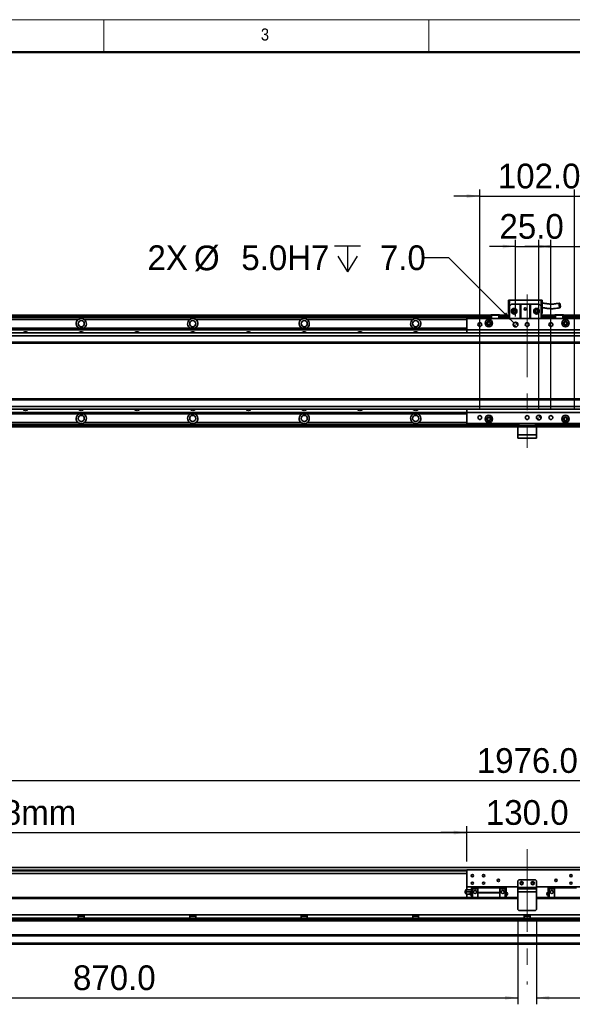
# Model space of a CAD drawing. Header units: millimetres. Extents: x 35 to 2905, y 35 to 2044.
# Tile 3 of 7: x 680 to 1274, y 985 to 2044. Entities that reach past the tile are written whole.
import ezdxf

# ---------------------------------------------------------------- set-up
doc = ezdxf.new("R2010")
doc.units = ezdxf.units.MM
doc.header["$LTSCALE"] = 7
doc.linetypes.add('CENTERX2', pattern=[20.32, 12.7, -2.54, 2.54, -2.54])
doc.layers.add('黑色实线', color=7, linetype='Continuous')
doc.styles.add('SLDTEXTSTYLE1', font='Gothic.ttf', dxfattribs={"width": 0.913})
doc.styles.add('SLDTEXTSTYLE8', font='txt')
doc.dimstyles.new('SLDDIMSTYLE0', dxfattribs={"dimtxt": 26.6, "dimasz": 14, "dimexe": 0, "dimexo": 0.0625, "dimgap": 6.65, "dimtad": 2, "dimdec": 1, "dimrnd": 1e-09, "dimzin": 4, "dimdsep": 46, "dimtxsty": 'SLDTEXTSTYLE8', "dimsah": 1, "dimcen": 0.09, "dimadec": 0, "dimazin": 1, "dimtfac": 1, "dimtdec": 1, "dimtmove": 0, "dimatfit": 0, "dimfxl": 0, "dimfrac": 2, "dimtolj": 1, "dimtzin": 12, "dimarcsym": 0})
doc.dimstyles.new('SLDDIMSTYLE1', dxfattribs={"dimtxt": 26.6, "dimasz": 14, "dimexe": 0, "dimexo": 0.0625, "dimgap": 6.65, "dimtad": 2, "dimdec": 1, "dimrnd": 1e-09, "dimzin": 12, "dimdsep": 46, "dimtxsty": 'SLDTEXTSTYLE8', "dimsah": 1, "dimcen": 0.09, "dimadec": 0, "dimazin": 3, "dimtfac": 1, "dimtdec": 1, "dimtmove": 0, "dimatfit": 0, "dimfxl": 0, "dimfrac": 2, "dimtolj": 1, "dimtzin": 12, "dimarcsym": 0})
doc.dimstyles.new('SLDDIMSTYLE4', dxfattribs={"dimtxt": 26.6, "dimasz": 14, "dimexe": 0, "dimexo": 0.0625, "dimgap": 6.65, "dimtad": 0, "dimtih": 1, "dimtoh": 1, "dimdec": 1, "dimrnd": 1e-09, "dimzin": 4, "dimdsep": 46, "dimtxsty": 'SLDTEXTSTYLE8', "dimsah": 1, "dimcen": 0, "dimadec": 0, "dimazin": 1, "dimtfac": 1, "dimtdec": 1, "dimtofl": 0, "dimtmove": 0, "dimatfit": 3, "dimfxl": 0, "dimfrac": 2, "dimtolj": 1, "dimtzin": 12, "dimarcsym": 0})
doc.dimstyles.new('SLDDIMSTYLE6', dxfattribs={"dimtxt": 26.6, "dimasz": 14, "dimexe": 0, "dimexo": 0.0625, "dimgap": 6.65, "dimtad": 2, "dimdec": 1, "dimrnd": 1e-09, "dimzin": 4, "dimdsep": 46, "dimtxsty": 'SLDTEXTSTYLE8', "dimsah": 1, "dimcen": 0.09, "dimadec": 0, "dimazin": 1, "dimtfac": 1, "dimtdec": 1, "dimtofl": 0, "dimtmove": 0, "dimatfit": 3, "dimfxl": 0, "dimfrac": 2, "dimtolj": 1, "dimtzin": 12, "dimarcsym": 0})

# ---------------------------------------------------------------- blocks, each defined once
blk = doc.blocks.new('SW_SYMBOL_HOLE_DEPTH')
at = {"layer": '黑色实线', "color": 0}
for p, q in [((0, 6125), (5600, 6125)), ((2800, 6125), (2800, 525)), ((700, 3885), (2800, 525)), ((4900, 3885), (2800, 525))]:
    blk.add_line(p, q, dxfattribs=at)
blk = doc.blocks.new('_D_9')
at = {"layer": '黑色实线'}
for p, q in [((1141.4, 1787.8), (1113.4, 1787.8)), ((1211.6, 1717.7), (1141.4, 1787.8))]:
    blk.add_line(p, q, dxfattribs=at)
blk.add_solid([(1211.6, 1717.7), (1203.1, 1729.1), (1200.2, 1726.1)], dxfattribs=at)
at = {"layer": '黑色实线', "xscale": 0.004985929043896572, "yscale": 0.004985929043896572, "zscale": 0.004985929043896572}
blk.add_blockref('SW_SYMBOL_HOLE_DEPTH', (1018.5, 1770.2), dxfattribs=at)
at = {"layer": '黑色实线', "char_height": 26.6, "attachment_point": 1, "style": 'SLDTEXTSTYLE8'}
for s, insert in [('2X ', (817.1, 1801.2)), ('%%c', (867.1, 1801)), (' 5.0H7 ', (908.2, 1801.2)), (' 7.0', (1057.4, 1801.2))]:
    blk.add_mtext(s, dxfattribs=dict(at, insert=insert))
blk = doc.blocks.new('_D_10')
at = {"layer": '黑色实线'}
for p, q in [((1213.3, 1724.8), (1213.3, 1807)), ((1238.3, 1624.8), (1238.3, 1807)), ((1213.3, 1800), (1185.3, 1800)), ((1213.3, 1800), (1238.3, 1800)), ((1238.3, 1800), (1266.3, 1800))]:
    blk.add_line(p, q, dxfattribs=at)
for points in [[(1213.3, 1800), (1199.3, 1802.1), (1199.3, 1797.9)], [(1238.3, 1800), (1252.3, 1797.9), (1252.3, 1802.1)]]:
    blk.add_solid(points, dxfattribs=at)
at = {"layer": '黑色实线', "insert": (1196, 1834.9), "char_height": 26.6, "attachment_point": 1, "style": 'SLDTEXTSTYLE8'}
blk.add_mtext('25.0', dxfattribs=at)
blk = doc.blocks.new('_D_11')
at = {"layer": '黑色实线'}
for p, q in [((1174.8, 1854.2), (1146.8, 1854.2)), ((1174.8, 1624.8), (1174.8, 1861.2)), ((1174.8, 1854.2), (1276.8, 1854.2)), ((1276.8, 1624.8), (1276.8, 1861.2)), ((1276.8, 1854.2), (1304.8, 1854.2))]:
    blk.add_line(p, q, dxfattribs=at)
for points in [[(1174.8, 1854.2), (1160.8, 1856.3), (1160.8, 1852.1)], [(1276.8, 1854.2), (1290.8, 1852.1), (1290.8, 1856.3)]]:
    blk.add_solid(points, dxfattribs=at)
at = {"layer": '黑色实线', "insert": (1194.2, 1889.1), "char_height": 26.6, "attachment_point": 1, "style": 'SLDTEXTSTYLE8'}
blk.add_mtext('102.0', dxfattribs=at)
blk = doc.blocks.new('_D_12')
at = {"layer": '黑色实线'}
for p, q in [((1251.3, 1624.8), (1251.3, 1807)), ((1276.8, 1624.8), (1276.8, 1807)), ((1251.3, 1800), (1223.3, 1800)), ((1251.3, 1800), (1276.8, 1800)), ((1276.8, 1800), (1377.1, 1800))]:
    blk.add_line(p, q, dxfattribs=at)
for points in [[(1251.3, 1800), (1237.3, 1802.1), (1237.3, 1797.9)], [(1276.8, 1800), (1290.8, 1797.9), (1290.8, 1802.1)]]:
    blk.add_solid(points, dxfattribs=at)
at = {"layer": '黑色实线', "insert": (1311.5, 1834.9), "char_height": 26.6, "attachment_point": 1, "style": 'SLDTEXTSTYLE8'}
blk.add_mtext('25.5', dxfattribs=at)
blk = doc.blocks.new('SW_DOWELSYMBOL_0')
at = {"linetype": 'Continuous', "lineweight": 18}
h = blk.add_hatch(color=0, dxfattribs=at)
edge = h.paths.add_edge_path(flags=0)
edge.add_arc((0, 0), 2.5, 180, 270)
edge.add_line((0, -2.5), (0, 0))
edge.add_line((0, 0), (-2.5, 0))
h = blk.add_hatch(color=0, dxfattribs=at)
edge = h.paths.add_edge_path(flags=0)
edge.add_arc((0, 0), 2.5, 0, 90)
edge.add_line((0, 2.5), (0, 0))
edge.add_line((0, 0), (2.5, 0))
at = {"layer": '黑色实线', "color": 0}
blk.add_circle((0, 0), 2.5, dxfattribs=at)
blk = doc.blocks.new('SW_DOWELSYMBOL_1')
at = {"linetype": 'Continuous', "lineweight": 18}
h = blk.add_hatch(color=0, dxfattribs=at)
edge = h.paths.add_edge_path(flags=0)
edge.add_arc((0, 0), 2.5, 180, 270)
edge.add_line((0, -2.5), (0, 0))
edge.add_line((0, 0), (-2.5, 0))
h = blk.add_hatch(color=0, dxfattribs=at)
edge = h.paths.add_edge_path(flags=0)
edge.add_arc((0, 0), 2.5, 0, 90)
edge.add_line((0, 2.5), (0, 0))
edge.add_line((0, 0), (2.5, 0))
at = {"layer": '黑色实线', "color": 0}
blk.add_circle((0, 0), 2.5, dxfattribs=at)
blk = doc.blocks.new('_D_13')
at = {"layer": '黑色实线'}
for p, q in [((237.8, 1115.8), (237.8, 1232.3)), ((2213.8, 1115.8), (2213.8, 1232.3)), ((237.8, 1225.3), (2213.8, 1225.3))]:
    blk.add_line(p, q, dxfattribs=at)
for points in [[(237.8, 1225.3), (251.8, 1223.2), (251.8, 1227.4)], [(2213.8, 1225.3), (2199.8, 1227.4), (2199.8, 1223.2)]]:
    blk.add_solid(points, dxfattribs=at)
at = {"layer": '黑色实线', "insert": (1171.6, 1260.2), "char_height": 26.6, "attachment_point": 1, "style": 'SLDTEXTSTYLE8'}
blk.add_mtext('1976.0', dxfattribs=at)
blk = doc.blocks.new('_D_14')
at = {"layer": '黑色实线'}
for p, q in [((272.8, 1131.5), (272.8, 1176.4)), ((1160.8, 1138.3), (1160.8, 1176.4)), ((272.8, 1169.4), (1160.8, 1169.4))]:
    blk.add_line(p, q, dxfattribs=at)
for points in [[(272.8, 1169.4), (286.8, 1167.3), (286.8, 1171.5)], [(1160.8, 1169.4), (1146.8, 1171.5), (1146.8, 1167.3)]]:
    blk.add_solid(points, dxfattribs=at)
at = {"layer": '黑色实线', "char_height": 26.6, "attachment_point": 1, "style": 'SLDTEXTSTYLE8'}
for s, insert in [('888.0', (463.9, 1204.3)), ('=T/2+18mm', (548.7, 1204.3))]:
    blk.add_mtext(s, dxfattribs=dict(at, insert=insert))
blk = doc.blocks.new('_D_15')
at = {"layer": '黑色实线'}
for p, q in [((1160.8, 1138.3), (1160.8, 1176.4)), ((1290.8, 1138.3), (1290.8, 1176.4)), ((1160.8, 1169.4), (1132.8, 1169.4)), ((1290.8, 1169.4), (1160.8, 1169.4)), ((1290.8, 1169.4), (1318.8, 1169.4))]:
    blk.add_line(p, q, dxfattribs=at)
for points in [[(1160.8, 1169.4), (1146.8, 1171.5), (1146.8, 1167.3)], [(1290.8, 1169.4), (1304.8, 1167.3), (1304.8, 1171.5)]]:
    blk.add_solid(points, dxfattribs=at)
at = {"layer": '黑色实线', "insert": (1181.4, 1204.3), "char_height": 26.6, "attachment_point": 1, "style": 'SLDTEXTSTYLE8'}
blk.add_mtext('130.0', dxfattribs=at)
blk = doc.blocks.new('_D_17')
at = {"layer": '黑色实线'}
for p, q in [((1215.8, 1077.6), (1215.8, 984.6)), ((345.8, 1069.8), (345.8, 984.6)), ((345.8, 991.6), (1215.8, 991.6))]:
    blk.add_line(p, q, dxfattribs=at)
for points in [[(345.8, 991.6), (359.8, 989.5), (359.8, 993.7)], [(1215.8, 991.6), (1201.8, 993.7), (1201.8, 989.5)]]:
    blk.add_solid(points, dxfattribs=at)
at = {"layer": '黑色实线', "insert": (736.9, 1026.5), "char_height": 26.6, "attachment_point": 1, "style": 'SLDTEXTSTYLE8'}
blk.add_mtext('870.0', dxfattribs=at)
blk = doc.blocks.new('_D_18')
at = {"layer": '黑色实线'}
for p, q in [((1235.8, 1077.6), (1235.8, 984.6)), ((2105.8, 1069.8), (2105.8, 984.6)), ((1235.8, 991.6), (2105.8, 991.6))]:
    blk.add_line(p, q, dxfattribs=at)
for points in [[(1235.8, 991.6), (1249.8, 989.5), (1249.8, 993.7)], [(2105.8, 991.6), (2091.8, 993.7), (2091.8, 989.5)]]:
    blk.add_solid(points, dxfattribs=at)
at = {"layer": '黑色实线', "insert": (1587.4, 1026.5), "char_height": 26.6, "attachment_point": 1, "style": 'SLDTEXTSTYLE8'}
blk.add_mtext('870.0', dxfattribs=at)

msp = doc.modelspace()

# ---------------------------------------------------------------- linework, layer by layer
at = {"color": 7, "linetype": 'Continuous', "lineweight": 18}
for p, q in [((2905, 2044), (35, 2044)), ((770, 2044), (770, 2009)), ((1120, 2009), (1120, 2044)), ((70, 2009), (2870, 2009))]:
    msp.add_line(p, q, dxfattribs=at)
at = {"color": 7, "linetype": 'Continuous', "lineweight": 50}
msp.add_line((2870, 2009), (70, 2009), dxfattribs=at)
at = {"color": 7, "linetype": 'Continuous', "lineweight": 35}
for p, q in [((1205.8211597, 1742.2284791), (1206.8212065, 1742.2284791)), ((1205.8211597, 1742.2284791), (1205.8211597, 1727.8284812)), ((1206.8212065, 1735.8284825), (1206.8212065, 1742.2284791)), ((1206.8212065, 1742.2284791), (1240.8212456, 1742.2284791)), ((1208.8211807, 1737.8284791), (1206.8212065, 1735.8284825)), ((1208.8211807, 1737.8284791), (1218.3212074, 1737.8284791)), ((1218.3212074, 1722.417851), (1218.3212074, 1737.8284791)), ((1218.3212074, 1737.8284791), (1218.8211712, 1737.8284791)), ((1218.8211712, 1737.8284791), (1218.8211712, 1722.417851)), ((1228.8211617, 1737.8284791), (1218.8211712, 1737.8284791)), ((1228.8211617, 1722.417851), (1228.8211617, 1737.8284791)), ((1228.8211617, 1737.8284791), (1229.3212446, 1737.8284791)), ((1229.3212446, 1737.8284791), (1238.8211521, 1737.8284791)), ((1229.3212446, 1737.8284791), (1229.3212446, 1722.417851)), ((1240.8212456, 1735.8284825), (1238.8211521, 1737.8284791)), ((1240.8212456, 1742.2284791), (1241.8211731, 1742.2284791)), ((1240.8212456, 1742.2284791), (1240.8212456, 1735.8284825)), ((1241.8211731, 1727.8284812), (1241.8211731, 1742.2284791)), ((1205.8211597, 1727.8284812), (1206.8212065, 1727.8284812)), ((1206.8212065, 1735.8284825), (1206.8212065, 1722.417851)), ((1240.8212456, 1735.8284825), (1240.8212456, 1722.417851)), ((1240.8212456, 1727.8284812), (1241.8211731, 1727.8284812)), ((1186.3211426, 1725.9229915), (249.8211893, 1725.9229915)), ((1186.3211426, 1725.4229905), (249.8211893, 1725.4229905)), ((1186.3211426, 1723.417853), (249.8211893, 1723.417853)), ((305.8211836, 1725.7229919), (1186.3211426, 1725.7229919)), ((305.8211836, 1725.5229922), (1186.3211426, 1725.5229922)), ((742.651585, 1721.4178527), (628.9907726, 1721.4178527)), ((862.6515898, 1721.4178527), (748.9907774, 1721.4178527)), ((982.6515945, 1721.4178527), (868.9907822, 1721.4178527)), ((1102.6515993, 1721.4178527), (988.9907869, 1721.4178527)), ((1290.8211979, 1722.417851), (1160.8212027, 1722.417851)), ((1160.8212027, 1722.417851), (1160.8212027, 1710.4178527)), ((1186.6211924, 1726.4178516), (1186.3211426, 1726.117854)), ((1186.3211426, 1722.417851), (1186.3211426, 1726.117854)), ((1187.3211893, 1726.117854), (1186.3211426, 1726.117854)), ((1186.6211924, 1726.4178516), (1187.4454054, 1726.4178516)), ((1187.3211893, 1726.117854), (1187.4454054, 1726.4178516)), ((1195.3212055, 1726.117854), (1187.3211893, 1726.117854)), ((1187.3211893, 1726.117854), (1187.3211893, 1722.417851)), ((1187.4454054, 1726.4178516), (1195.1968702, 1726.4178516)), ((1195.3212055, 1726.117854), (1195.1968702, 1726.4178516)), ((1195.1968702, 1726.4178516), (1196.0212025, 1726.4178516)), ((1196.321133, 1726.117854), (1195.3212055, 1726.117854)), ((1195.3212055, 1722.417851), (1195.3212055, 1726.117854)), ((1196.321133, 1726.117854), (1196.0212025, 1726.4178516)), ((1196.321133, 1726.117854), (1196.321133, 1722.417851)), ((1206.8212065, 1725.9229915), (1196.321133, 1725.9229915)), ((1196.321133, 1725.7229919), (1206.8212065, 1725.7229919)), ((1196.321133, 1725.5229922), (1206.8212065, 1725.5229922)), ((1206.8212065, 1725.4229905), (1196.321133, 1725.4229905)), ((1206.8212065, 1723.417853), (1196.321133, 1723.417853)), ((1255.3211483, 1725.9229915), (1240.8212456, 1725.9229915)), ((1240.8212456, 1725.7229919), (1255.3211483, 1725.7229919)), ((1240.8212456, 1725.5229922), (1255.3211483, 1725.5229922)), ((1255.3211483, 1725.4229905), (1240.8212456, 1725.4229905)), ((1255.3211483, 1723.417853), (1240.8212456, 1723.417853)), ((1255.6211981, 1726.4178516), (1255.3211483, 1726.117854)), ((1256.321195, 1726.117854), (1255.3211483, 1726.117854)), ((1255.3211483, 1722.417851), (1255.3211483, 1726.117854)), ((1255.6211981, 1726.4178516), (1256.4454111, 1726.4178516)), ((1256.321195, 1726.117854), (1256.4454111, 1726.4178516)), ((1264.3212112, 1726.117854), (1256.321195, 1726.117854)), ((1256.321195, 1726.117854), (1256.321195, 1722.417851)), ((1256.4454111, 1726.4178516), (1264.196876, 1726.4178516)), ((1264.3212112, 1726.117854), (1264.196876, 1726.4178516)), ((1264.196876, 1726.4178516), (1265.0212082, 1726.4178516)), ((1265.3211388, 1726.117854), (1264.3212112, 1726.117854)), ((1264.3212112, 1722.417851), (1264.3212112, 1726.117854)), ((1265.3211388, 1726.117854), (1265.0212082, 1726.4178516)), ((1265.3211388, 1726.117854), (1265.3211388, 1722.417851)), ((2201.821092, 1725.9229915), (1265.3211388, 1725.9229915)), ((1265.3211388, 1725.7229919), (2145.8210978, 1725.7229919)), ((1265.3211388, 1725.5229922), (2145.8210978, 1725.5229922)), ((2201.821092, 1725.4229905), (1265.3211388, 1725.4229905)), ((2201.821092, 1723.417853), (1265.3211388, 1723.417853)), ((255.8212015, 1711.917852), (1160.8212027, 1711.917852)), ((255.8212015, 1711.6248319), (1160.8212027, 1711.6248319)), ((255.8212015, 1710.7259715), (1160.8212027, 1710.7259715)), ((255.8212015, 1710.4329513), (1160.8212027, 1710.4329513)), ((2181.3211473, 1706.9229903), (270.3211936, 1706.9229903)), ((1290.8211979, 1710.4178527), (1160.8212027, 1710.4178527)), ((1160.8212027, 1710.4178527), (1160.8212027, 1706.9229903)), ((2181.3211473, 1703.9229879), (270.3211936, 1703.9229879)), ((2181.3211473, 1696.9229868), (270.3211936, 1696.9229868)), ((270.3211936, 1695.9229866), (2181.3211473, 1695.9229866)), ((2181.3211473, 1635.9229917), (270.3211936, 1635.9229917)), ((2181.3211473, 1634.9229934), (270.3211936, 1634.9229934)), ((255.8212015, 1621.4130269), (1160.8212027, 1621.4130269)), ((255.8212015, 1621.1200105), (1160.8212027, 1621.1200105)), ((2181.3211473, 1627.9229941), (270.3211936, 1627.9229941)), ((2181.3211473, 1624.9229917), (270.3211936, 1624.9229917)), ((1160.8212027, 1624.9229917), (1160.8212027, 1621.4178512)), ((1290.8211979, 1621.4178512), (1160.8212027, 1621.4178512)), ((1160.8212027, 1621.4178512), (1160.8212027, 1609.4178529)), ((255.8212015, 1620.2211464), (1160.8212027, 1620.2211464)), ((255.8212015, 1619.9281299), (1160.8212027, 1619.9281299)), ((742.651585, 1610.4281293), (628.9907726, 1610.4281293)), ((862.6515898, 1610.4281293), (748.9907774, 1610.4281293)), ((982.6515945, 1610.4281293), (868.9907822, 1610.4281293)), ((1102.6515993, 1610.4281293), (988.9907869, 1610.4281293)), ((1215.8211502, 1608.428129), (249.8211893, 1608.428129)), ((1215.8211502, 1605.9229905), (249.8211893, 1605.9229905)), ((1290.8211979, 1609.4178529), (1160.8212027, 1609.4178529)), ((1215.8211502, 1607.4178526), (1215.8211502, 1609.4178529)), ((1216.8211969, 1607.4178526), (1215.8211502, 1607.4178526)), ((1215.8211502, 1605.9178496), (1215.8211502, 1607.4178526)), ((1235.8211311, 1605.9178496), (1215.8211502, 1605.9178496)), ((1215.8211502, 1605.9178496), (1215.8211502, 1597.4178547)), ((1216.8211969, 1609.4178529), (1216.8211969, 1607.4178526)), ((1234.8212036, 1607.4178526), (1216.8211969, 1607.4178526)), ((1234.8212036, 1607.4178526), (1234.8212036, 1609.4178529)), ((1235.8211311, 1607.4178526), (1234.8212036, 1607.4178526)), ((1235.8211311, 1609.4178529), (1235.8211311, 1607.4178526)), ((2201.821092, 1608.428129), (1235.8211311, 1608.428129)), ((1235.8211311, 1607.4178526), (1235.8211311, 1605.9178496)), ((2201.821092, 1605.9229905), (1235.8211311, 1605.9229905)), ((1235.8211311, 1605.9178496), (1235.8211311, 1597.4178547)), ((1215.8211502, 1597.4178547), (1235.8211311, 1597.4178547)), ((1215.8211502, 1593.9178551), (1215.8211502, 1597.4178547)), ((1235.8211311, 1593.9178551), (1215.8211502, 1593.9178551)), ((1235.8211311, 1597.4178547), (1235.8211311, 1593.9178551)), ((2181.3211473, 1131.7924454), (270.3211936, 1131.7924454)), ((1160.8212027, 1125.2924471), (270.3211936, 1125.2924471)), ((1290.8211979, 1129.4424503), (1160.8212027, 1129.4424503)), ((1160.8212027, 1129.4424503), (1160.8212027, 1110.9424463)), ((1216.8211969, 1118.4424466), (1215.8211502, 1117.4424483)), ((1215.8211502, 1117.4424483), (1215.8211502, 1110.4424491)), ((1234.8212036, 1118.4424466), (1216.8211969, 1118.4424466)), ((1235.8211311, 1117.4424483), (1234.8212036, 1118.4424466)), ((1235.8211311, 1117.4424483), (1235.8211311, 1110.4424491)), ((1215.8211502, 1110.9424463), (1160.8212027, 1110.9424463)), ((1160.8212027, 1110.9424463), (1160.8212027, 1107.9424477)), ((1160.8212027, 1102.9424488), (1160.8212027, 1099.4424491)), ((1165.9711632, 1107.9424477), (1160.8281168, 1107.9424477)), ((1165.9711632, 1105.4424464), (1160.8281168, 1105.4424464)), ((1164.5381483, 1102.9424488), (1160.8281168, 1102.9424488)), ((1165.9711632, 1109.8424464), (1166.9712099, 1109.8424464)), ((1165.9711632, 1108.942446), (1165.9711632, 1109.8424464)), ((1165.9711632, 1108.942446), (1166.9712099, 1108.942446)), ((1165.9711632, 1099.3824533), (1165.9711632, 1108.942446)), ((1166.9712099, 1108.942446), (1166.9712099, 1109.942448)), ((1172.8211674, 1109.942448), (1166.9712099, 1109.942448)), ((1166.9712099, 1108.942446), (1172.8211674, 1108.942446)), ((1166.9712099, 1099.3824533), (1166.9712099, 1108.942446)), ((1172.8211674, 1109.942448), (1172.8211674, 1110.9424463)), ((1172.8211674, 1109.942448), (1196.321133, 1109.942448)), ((1172.8211674, 1104.9424491), (1172.8211674, 1109.942448)), ((1196.321133, 1104.9424491), (1172.8211674, 1104.9424491)), ((1172.8211674, 1104.6424477), (1172.8211674, 1104.9424491)), ((1172.8211674, 1104.6424477), (1196.321133, 1104.6424477)), ((1172.8211674, 1099.3824533), (1172.8211674, 1104.6424477)), ((1196.321133, 1109.942448), (1196.321133, 1110.9424463)), ((1196.321133, 1109.942448), (1196.321133, 1104.9424491)), ((1196.321133, 1109.942448), (1202.1712097, 1109.942448)), ((1202.1712097, 1108.942446), (1196.321133, 1108.942446)), ((1196.321133, 1104.6424477), (1196.321133, 1104.9424491)), ((1196.321133, 1104.6424477), (1196.321133, 1099.3824533)), ((1202.1712097, 1108.942446), (1202.1712097, 1109.942448)), ((1203.1711372, 1109.8424464), (1202.1712097, 1109.8424464)), ((1202.1712097, 1099.3824533), (1202.1712097, 1108.942446)), ((1203.1711372, 1108.942446), (1202.1712097, 1108.942446)), ((1203.1711372, 1109.8424464), (1203.1711372, 1108.942446)), ((1203.1711372, 1108.942446), (1203.1711372, 1099.3824533)), ((1215.8211502, 1110.4424491), (1235.8211311, 1110.4424491)), ((1215.8211502, 1108.942446), (1215.8211502, 1110.4424491)), ((1215.8211502, 1108.942446), (1235.8211311, 1108.942446)), ((1215.8211502, 1105.4424464), (1215.8211502, 1108.942446)), ((1235.8211311, 1105.4424464), (1215.8211502, 1105.4424464)), ((1215.8211502, 1105.4424464), (1215.8211502, 1086.442447)), ((1290.8211979, 1110.9424463), (1235.8211311, 1110.9424463)), ((1235.8211311, 1110.4424491), (1235.8211311, 1108.942446)), ((1235.8211311, 1108.942446), (1235.8211311, 1105.4424464)), ((1235.8211311, 1105.4424464), (1235.8211311, 1086.442447)), ((1248.4711441, 1109.8424464), (1249.4711908, 1109.8424464)), ((1248.4711441, 1108.942446), (1248.4711441, 1109.8424464)), ((1248.4711441, 1099.3824533), (1248.4711441, 1108.942446)), ((1248.4711441, 1108.942446), (1249.4711908, 1108.942446)), ((1249.4711908, 1109.942448), (1255.3211483, 1109.942448)), ((1249.4711908, 1109.942448), (1249.4711908, 1108.942446)), ((1249.4711908, 1108.942446), (1249.4711908, 1099.3824533)), ((1255.3211483, 1108.942446), (1249.4711908, 1108.942446)), ((1255.3211483, 1110.9424463), (1255.3211483, 1109.942448)), ((1255.3211483, 1109.942448), (1278.8212332, 1109.942448)), ((1255.3211483, 1099.3824533), (1255.3211483, 1109.942448)), ((1215.8211502, 1099.3824533), (249.8211893, 1099.3824533)), ((255.8212015, 1099.4424491), (1165.9711632, 1099.4424491)), ((1203.1711372, 1099.4424491), (1215.8211502, 1099.4424491)), ((1235.8211311, 1099.4424491), (1248.4711441, 1099.4424491)), ((2201.821092, 1099.3824533), (1235.8211311, 1099.3824533)), ((2058.8212046, 1080.8393403), (392.821196, 1080.8393403)), ((742.651585, 1080.8393403), (742.651585, 1077.4393405)), ((748.9907774, 1077.4393405), (748.9907774, 1080.8393403)), ((862.6515898, 1080.8393403), (862.6515898, 1077.4393405)), ((868.9907822, 1077.4393405), (868.9907822, 1080.8393403)), ((982.6515945, 1080.8393403), (982.6515945, 1077.4393405)), ((988.9907869, 1077.4393405), (988.9907869, 1080.8393403)), ((1102.6515993, 1080.8393403), (1102.6515993, 1077.4393405)), ((1108.9907917, 1077.4393405), (1108.9907917, 1080.8393403)), ((1215.8211502, 1086.442447), (1216.8211969, 1085.4424487)), ((1234.8212036, 1085.4424487), (1216.8211969, 1085.4424487)), ((1222.6516041, 1080.8393403), (1222.6516041, 1077.4393405)), ((1228.9907965, 1077.4393405), (1228.9907965, 1080.8393403)), ((1234.8212036, 1085.4424487), (1235.8211311, 1086.442447)), ((2059.5781836, 1074.3824483), (392.0643064, 1074.3824483)), ((2058.8212046, 1077.4393405), (392.821196, 1077.4393405)), ((748.9907774, 1079.439799), (742.651585, 1079.439799)), ((868.9907822, 1079.439799), (862.6515898, 1079.439799)), ((988.9907869, 1079.439799), (982.6515945, 1079.439799)), ((1108.9907917, 1079.439799), (1102.6515993, 1079.439799)), ((1228.9907965, 1079.439799), (1222.6516041, 1079.439799)), ((2201.821092, 1059.3824479), (249.8211893, 1059.3824479)), ((2201.821092, 1058.3824478), (249.8211893, 1058.3824478)), ((2201.821092, 1050.4424476), (249.8211893, 1050.4424476)), ((2201.821092, 1049.4424474), (249.8211893, 1049.4424474))]:
    msp.add_line(p, q, dxfattribs=at)
at = {"color": 8, "linetype": 'Continuous', "lineweight": 35}
for p, q in [((1186.3211426, 1724.9229895), (249.8211893, 1724.9229895)), ((1160.8212027, 1721.4178527), (1108.9907917, 1721.4178527)), ((1206.8212065, 1724.9229895), (1196.321133, 1724.9229895)), ((1255.3211483, 1724.9229895), (1240.8212456, 1724.9229895)), ((2201.821092, 1724.9229895), (1265.3211388, 1724.9229895)), ((1160.8212027, 1610.4281293), (1108.9907917, 1610.4281293)), ((1215.8211502, 1606.9229888), (249.8211893, 1606.9229888)), ((2201.821092, 1606.9229888), (1235.8211311, 1606.9229888)), ((1160.8212027, 1128.7924468), (270.3211936, 1128.7924468)), ((1160.8212027, 1128.2924457), (270.3211936, 1128.2924457)), ((1215.8211502, 1098.3824513), (249.8211893, 1098.3824513)), ((2201.821092, 1098.3824513), (1235.8211311, 1098.3824513)), ((2058.8212046, 1075.3824475), (392.821196, 1075.3824475))]:
    msp.add_line(p, q, dxfattribs=at)
at = {"color": 7, "linetype": 'Continuous', "lineweight": 35, "flags": 128}
for points in [[(1160.82311, 1707.3019789), (1160.4701313, 1707.0891717), (1160.2507862, 1706.9229903)], [(1160.2383884, 1624.9229917), (1160.473946, 1624.7438425), (1160.8278784, 1624.5312476)]]:
    msp.add_lwpolyline(points, dxfattribs=at)
at = {"color": 7, "linetype": 'Continuous', "lineweight": 35}
for centre, radius in [((1211.8211893, 1730.3284798), 3), ((1211.8211893, 1730.3284798), 1.7), ((1211.8211893, 1730.3284798), 1.6), ((1223.8211893, 1732.8284798), 1.25), ((1235.8211893, 1730.3284798), 3), ((1235.8211893, 1730.3284798), 1.7), ((1235.8211893, 1730.3284798), 1.6), ((745.8211893, 1716.9229905), 3.3), ((865.8211893, 1716.9229905), 3.3), ((985.8211893, 1716.9229905), 3.3), ((1105.8211893, 1716.9229905), 3.3), ((1174.8211893, 1715.9178524), 2.1), ((1184.5711893, 1717.4178524), 4), ((1184.5711893, 1717.4178524), 2.25), ((1184.5711893, 1717.4178524), 2), ((1184.5711893, 1717.4178524), 1.621), ((1213.3211893, 1715.9178524), 2.5), ((1225.8211893, 1715.9178524), 2.1), ((1251.3211893, 1715.9178524), 2.1), ((1267.0711893, 1717.4178524), 4), ((1267.0711893, 1717.4178524), 2.25), ((1267.0711893, 1717.4178524), 2), ((1267.0711893, 1717.4178524), 1.621), ((745.8211893, 1614.9229905), 3.3), ((865.8211893, 1614.9229905), 3.3), ((985.8211893, 1614.9229905), 3.3), ((1105.8211893, 1614.9229905), 3.3), ((1174.8211893, 1615.9178524), 2.1), ((1184.5711893, 1614.4178524), 4), ((1184.5711893, 1614.4178524), 2.25), ((1184.5711893, 1614.4178524), 2), ((1184.5711893, 1614.4178524), 1.621), ((1225.8211893, 1615.9178524), 2.1), ((1238.3211893, 1615.9178524), 2.5), ((1251.3211893, 1615.9178524), 2.1), ((1267.0711893, 1614.4178524), 4), ((1267.0711893, 1614.4178524), 2.25), ((1267.0711893, 1614.4178524), 2), ((1267.0711893, 1614.4178524), 1.621), ((1166.8211893, 1122.9424479), 1.25), ((1178.8211893, 1122.9424479), 1.25), ((1272.8211893, 1122.9424479), 1.25), ((1166.8211893, 1114.9424479), 1.25), ((1178.8211893, 1114.9424479), 1.25), ((1194.8211893, 1117.9424479), 1.25), ((1219.8211893, 1114.9424479), 1.7), ((1219.8211893, 1114.9424479), 1.25), ((1231.8211893, 1114.9424479), 1.7), ((1231.8211893, 1114.9424479), 1.25), ((1256.8211893, 1117.9424479), 1.25), ((1272.8211893, 1114.9424479), 1.25), ((1169.6711893, 1105.4424479), 1.65), ((1199.4711893, 1105.4424479), 1.65), ((1252.1711893, 1105.4424479), 1.65)]:
    msp.add_circle(centre, radius, dxfattribs=at)
for centre, radius, start, end in [((745.8211893, 1716.9229905), 5.5, 125.1897877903, 245.5088204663), ((745.8211893, 1716.9229905), 5.5, 294.4911795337, 54.8102122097), ((865.8211893, 1716.9229905), 5.5, 125.1897877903, 245.5088204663), ((865.8211893, 1716.9229905), 5.5, 294.4911795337, 54.8102122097), ((985.8211893, 1716.9229905), 5.5, 125.1897877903, 245.5088204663), ((985.8211893, 1716.9229905), 5.5, 294.4911795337, 54.8102122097), ((1105.8211893, 1716.9229905), 5.5, 125.1897877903, 245.5088204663), ((1105.8211893, 1716.9229905), 5.5, 294.4911795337, 54.8102122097), ((685.8211893, 1704.4178524), 3.75, 41.9157203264, 138.0842796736), ((745.8211893, 1704.4178524), 3.75, 41.9157203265, 138.0842796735), ((805.8211893, 1704.4178524), 3.75, 41.9157203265, 138.0842796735), ((865.8211893, 1704.4178524), 3.75, 41.9157203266, 138.0842796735), ((925.8211893, 1704.4178524), 3.75, 41.9157203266, 138.0842796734), ((985.8211893, 1704.4178524), 3.75, 41.9157203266, 138.0842796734), ((1045.8211893, 1704.4178524), 3.75, 41.9157203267, 138.0842796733), ((1105.8211893, 1704.4178524), 3.75, 41.9157203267, 138.0842796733), ((685.8211893, 1627.4281285), 3.75, 221.915720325, 318.084279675), ((745.8211893, 1627.4281285), 3.75, 221.915720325, 318.084279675), ((805.8211893, 1627.4281285), 3.75, 221.915720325, 318.084279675), ((865.8211893, 1627.4281285), 3.75, 221.915720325, 318.084279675), ((925.8211893, 1627.4281285), 3.75, 221.915720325, 318.084279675), ((985.8211893, 1627.4281285), 3.75, 221.915720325, 318.084279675), ((1045.8211893, 1627.4281285), 3.75, 221.915720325, 318.084279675), ((1105.8211893, 1627.4281285), 3.75, 221.915720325, 318.084279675), ((745.8211893, 1614.9229905), 5.5, 114.4911795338, 234.8102122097), ((745.8211893, 1614.9229905), 5.5, 305.1897877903, 65.5088204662), ((865.8211893, 1614.9229905), 5.5, 114.4911795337, 234.8102122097), ((865.8211893, 1614.9229905), 5.5, 305.1897877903, 65.5088204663), ((985.8211893, 1614.9229905), 5.5, 114.4911795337, 234.8102122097), ((985.8211893, 1614.9229905), 5.5, 305.1897877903, 65.5088204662), ((1105.8211893, 1614.9229905), 5.5, 114.4911795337, 234.8102122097), ((1105.8211893, 1614.9229905), 5.5, 305.1897877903, 65.5088204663), ((1159.0711893, 1105.4424479), 0.25, 87.8246602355, 272.1465070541), ((1162.3211893, 1105.4424479), 3.25, 184.3391230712, 230.6442225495), ((1162.3211893, 1105.4424479), 3.25, 129.3947372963, 175.6165768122), ((1166.3711893, 1103.4424479), 1.9, 102.1827014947, 257.7146881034), ((1202.7711893, 1103.4424479), 1.9, 282.3018808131, 77.8162850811), ((1248.8711893, 1103.4424479), 1.9, 102.1827014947, 257.7146881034)]:
    msp.add_arc(centre, radius, start, end, dxfattribs=at)
for points, knots in [([(1260.5630192, 1738.9799366), (1259.5186918, 1738.8140585), (1257.6985552, 1738.5249529), (1255.3200333, 1738.1541352), (1253.5094955, 1738.0098662), (1251.925274, 1737.9817915), (1250.1553982, 1738.0618308), (1248.300781, 1738.2837377), (1246.4032981, 1738.5697861), (1244.8835443, 1738.7914908), (1243.4630768, 1738.9265882), (1242.5192712, 1738.9791015), (1241.9620102, 1738.9566503), (1241.8211731, 1738.9509762)], [0, 0, 0, 0, 0.1728240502, 0.3012114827, 0.3945092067, 0.4622009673, 0.5503057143, 0.6704393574, 0.7542687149, 0.8531364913, 0.9124960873, 0.9778850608, 1, 1, 1, 1]), ([(1260.1811918, 1737.8178844), (1260.2075255, 1738.0669851), (1260.2602519, 1738.5657458), (1260.4381501, 1738.9706292), (1260.6607475, 1739.0119446), (1260.8927296, 1738.7318), (1261.10856, 1738.2209152), (1261.295867, 1737.5275508), (1261.4362447, 1736.7202893), (1261.5136578, 1735.8810051), (1261.5177297, 1735.1022066), (1261.4449665, 1734.4813751), (1261.3036003, 1734.0905513), (1261.1048493, 1734.003559), (1260.9035827, 1734.1077048), (1260.7141762, 1734.4522253), (1260.5440503, 1734.983157), (1260.3928598, 1735.716792), (1260.2816003, 1736.4629853), (1260.2076188, 1737.0069937), (1260.1798307, 1737.2659583), (1260.1678247, 1737.3509838), (1260.1681214, 1737.3733149), (1260.1666825, 1737.4474835), (1260.1696749, 1737.603606), (1260.176774, 1737.7356876), (1260.1811918, 1737.8178844)], [0, 0, 0, 0, 0.0648168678, 0.1297792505, 0.1897320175, 0.2426190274, 0.2944122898, 0.3462424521, 0.3987240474, 0.4521991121, 0.5066009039, 0.5614516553, 0.6160517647, 0.6697707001, 0.7270680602, 0.7653758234, 0.8036914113, 0.8589088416, 0.9142290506, 0.9495540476, 0.9640009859, 0.9648509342, 0.9657588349, 0.9687101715, 0.9805277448, 1, 1, 1, 1]), ([(1211.6086515, 1729.1982928), (1211.4797547, 1729.2198874), (1211.2213207, 1729.2631839), (1210.8827438, 1729.4864564), (1210.6228955, 1729.8057479), (1210.4741367, 1730.2083502), (1210.4613817, 1730.6523501), (1210.5967471, 1731.0890153), (1210.8555742, 1731.4607874), (1211.0996401, 1731.62373), (1211.2139496, 1731.7000451)], [0, 0, 0, 0, 0.11534883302, 0.23127067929, 0.35177872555, 0.47700972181, 0.60651941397, 0.7402402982, 0.8783402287, 1, 1, 1, 1]), ([(1211.8212017, 1729.1784072), (1211.8252149, 1729.1784211), (1211.9454389, 1729.1788363), (1212.1830113, 1729.2180306), (1212.4988616, 1729.3773833), (1212.7528051, 1729.6241883), (1212.9210573, 1729.9357164), (1212.9882937, 1730.2833768), (1212.9480438, 1730.6351703), (1212.8043546, 1730.9587534), (1212.5703433, 1731.2244577), (1212.2674511, 1731.4078352), (1211.9234814, 1731.4919191), (1211.5701351, 1731.4690694), (1211.2398612, 1731.3414402), (1210.9629641, 1731.1207584), (1210.7650392, 1730.8271623), (1210.6642031, 1730.4877285), (1210.6696661, 1730.1338223), (1210.7808409, 1729.7972512), (1210.9880196, 1729.511472), (1211.270439, 1729.2934147), (1211.4959186, 1729.2299988), (1211.6086515, 1729.1982928)], [0, 0, 0, 0, 0.001723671, 0.0516367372, 0.1015442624, 0.1514561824, 0.2013706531, 0.2512883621, 0.3012031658, 0.3511152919, 0.4010268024, 0.4509411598, 0.5008550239, 0.5507756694, 0.6006879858, 0.6506021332, 0.7005165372, 0.7504304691, 0.8003416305, 0.8502555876, 0.9001739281, 0.9500899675, 1, 1, 1, 1]), ([(1212.4284538, 1731.7000451), (1212.5598931, 1731.6099282), (1212.8287949, 1731.4255648), (1213.0891142, 1731.0017575), (1213.1959177, 1730.526252), (1213.133281, 1730.0575802), (1212.9221314, 1729.653384), (1212.5973102, 1729.3590418), (1212.279336, 1729.2254013), (1212.0878037, 1729.2042622), (1212.0337519, 1729.1982965)], [0, 0, 0, 0, 0.1408046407, 0.2880616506, 0.4304356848, 0.5679426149, 0.7005816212, 0.8284655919, 0.9515917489, 1, 1, 1, 1]), ([(1235.6928619, 1729.1957745), (1235.6366743, 1729.1979096), (1235.4433527, 1729.2052556), (1235.1172764, 1729.3169903), (1234.7756383, 1729.5866243), (1234.5388699, 1729.9732948), (1234.4457909, 1730.4336029), (1234.518916, 1730.9146688), (1234.7599169, 1731.3545556), (1235.0313183, 1731.5950582), (1235.1958421, 1731.6896724), (1235.213879, 1731.7000451)], [0, 0, 0, 0, 0.0488302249, 0.1680075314, 0.291918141, 0.4205446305, 0.553959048, 0.692166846, 0.8349351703, 0.9819037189, 1, 1, 1, 1]), ([(1235.608581, 1729.1982928), (1235.476812, 1729.2374037), (1235.231182, 1729.3103101), (1234.9581766, 1729.5466999), (1234.7908458, 1729.7939849), (1234.6908076, 1730.0619415), (1234.6668829, 1730.2716085), (1234.6731076, 1730.403364), (1234.6756455, 1730.4290997), (1234.6760679, 1730.4343539), (1234.6762752, 1730.4363287), (1234.6762446, 1730.4368982), (1234.6762451, 1730.4367668), (1234.6762451, 1730.4367544)], [0, 0, 0, 0, 0.236932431, 0.4416649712, 0.6142313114, 0.7545043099, 0.9380777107, 0.9829638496, 0.9897883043, 0.9952068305, 0.9975521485, 0.999768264, 1, 1, 1, 1]), ([(1236.0338005, 1729.1982965), (1236.1732398, 1729.2228698), (1236.4524009, 1729.272066), (1236.8045217, 1729.5256751), (1237.0550328, 1729.8716344), (1237.1790413, 1730.2820966), (1237.1692929, 1730.7100518), (1237.0292154, 1731.1125909), (1236.7808923, 1731.4638053), (1236.546023, 1731.6212601), (1236.4285025, 1731.7000451)], [0, 0, 0, 0, 0.1247836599, 0.24982011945, 0.37484516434, 0.49984360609, 0.6248305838, 0.74982333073, 0.87482025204, 1, 1, 1, 1]), ([(1241.8211731, 1733.9427182), (1242.1902997, 1733.958737), (1243.0778275, 1733.9972525), (1244.4491113, 1733.8177685), (1245.8656486, 1733.6170235), (1247.1415165, 1733.4246793), (1248.2416868, 1733.2775716), (1249.1946534, 1733.172109), (1250.4403112, 1733.0633101), (1252.2689906, 1732.986027), (1254.8687225, 1733.0842315), (1257.8679146, 1733.5027431), (1260.0060652, 1733.8520189), (1261.1337933, 1734.0362379)], [0, 0, 0, 0, 0.0561686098, 0.1350517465, 0.2093745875, 0.2758280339, 0.332639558, 0.3788403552, 0.4216805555, 0.5224836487, 0.656040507, 0.8185849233, 1, 1, 1, 1]), ([(748.9907774, 1721.4178527), (748.5312662, 1721.6872466), (747.5828521, 1722.2432656), (745.8989551, 1722.5027095), (744.156787, 1722.2871944), (743.1512056, 1721.7064126), (742.651585, 1721.4178527)], [0, 0, 0, 0, 0.2356940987, 0.4864638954, 0.7448509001, 1, 1, 1, 1]), ([(868.9907822, 1721.4178527), (868.531271, 1721.6872466), (867.5828402, 1722.2432757), (865.898938, 1722.502708), (864.1567748, 1722.2871852), (863.1512104, 1721.7064128), (862.6515898, 1721.4178527)], [0, 0, 0, 0, 0.2356941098, 0.4864725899, 0.7448508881, 1, 1, 1, 1]), ([(988.9907869, 1721.4178527), (988.5312758, 1721.6872466), (987.5828449, 1722.2432757), (985.8989428, 1722.502708), (984.1567796, 1722.2871852), (983.1512152, 1721.7064128), (982.6515945, 1721.4178527)], [0, 0, 0, 0, 0.2356941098, 0.4864725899, 0.7448508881, 1, 1, 1, 1]), ([(1108.9907917, 1721.4178527), (1108.5312805, 1721.6872466), (1107.5828664, 1722.2432656), (1105.8989694, 1722.5027095), (1104.1568013, 1722.2871944), (1103.1512199, 1721.7064126), (1102.6515993, 1721.4178527)], [0, 0, 0, 0, 0.2356940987, 0.4864638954, 0.7448509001, 1, 1, 1, 1]), ([(1160.3843006, 1706.9229903), (1160.4407469, 1707.0027811), (1160.540938, 1707.1444082), (1160.7408378, 1707.2559184), (1160.8281168, 1707.3046053)], [0, 0, 0, 0, 0.5633863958, 1, 1, 1, 1]), ([(1160.8281168, 1624.5311024), (1160.6699168, 1624.6208097), (1160.4627936, 1624.738259), (1160.3946697, 1624.8876945), (1160.3785786, 1624.9229917)], [0, 0, 0, 0, 0.7637966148, 1, 1, 1, 1]), ([(742.651585, 1610.4281293), (743.1110961, 1610.1587354), (744.059527, 1609.6027063), (745.7434291, 1609.343274), (747.4855923, 1609.5587968), (748.4911568, 1610.1395691), (748.9907774, 1610.4281293)], [0, 0, 0, 0, 0.2356941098, 0.4864725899, 0.7448508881, 1, 1, 1, 1]), ([(862.6515898, 1610.4281293), (863.1111009, 1610.1587354), (864.0595318, 1609.6027063), (865.7434339, 1609.343274), (867.4855971, 1609.5587968), (868.4911616, 1610.1395691), (868.9907822, 1610.4281293)], [0, 0, 0, 0, 0.2356941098, 0.4864725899, 0.7448508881, 1, 1, 1, 1]), ([(982.6515945, 1610.4281293), (983.1111057, 1610.1587354), (984.0595365, 1609.6027063), (985.7434387, 1609.343274), (987.4856019, 1609.5587968), (988.4911663, 1610.1395691), (988.9907869, 1610.4281293)], [0, 0, 0, 0, 0.2356941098, 0.4864725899, 0.7448508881, 1, 1, 1, 1]), ([(1102.6515993, 1610.4281293), (1103.1111105, 1610.1587354), (1104.0595246, 1609.6027164), (1105.7434216, 1609.3432725), (1107.4855897, 1609.5587875), (1108.4911711, 1610.1395694), (1108.9907917, 1610.4281293)], [0, 0, 0, 0, 0.2356940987, 0.4864638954, 0.7448509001, 1, 1, 1, 1]), ([(1159.080747, 1105.6922643), (1159.080747, 1105.6895018), (1159.080747, 1105.6839767), (1159.080747, 1105.6409044), (1159.080747, 1105.577529), (1159.080747, 1105.5115604), (1159.080747, 1105.4665776), (1159.080747, 1105.4424127), (1159.080747, 1105.4040973), (1159.080747, 1105.3417973), (1159.080747, 1105.2697814), (1159.080747, 1105.2187464), (1159.080747, 1105.1928359), (1159.080747, 1105.1953597), (1159.080747, 1105.1961451)], [0, 0, 0, 0, 0.107339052, 0.2146745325, 0.3220139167, 0.4293522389, 0.4824446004, 0.495671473, 0.5221484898, 0.6294892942, 0.7368288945, 0.844163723, 0.9515026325, 1, 1, 1, 1]), ([(1160.8281168, 1105.4424464), (1160.6823931, 1105.6016394), (1160.3909316, 1105.920041), (1160.21573, 1106.5229386), (1160.2680292, 1107.1327443), (1160.5061284, 1107.6194586), (1160.7432395, 1107.8573066), (1160.8281168, 1107.9424477)], [0, 0, 0, 0, 0.2194021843, 0.4388257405, 0.6582443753, 0.8776636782, 1, 1, 1, 1]), ([(1160.8281168, 1102.9424488), (1160.6823931, 1103.1016399), (1160.3909311, 1103.4200383), (1160.21573, 1104.0229425), (1160.2680304, 1104.6327422), (1160.5061256, 1105.1194603), (1160.7432393, 1105.3573066), (1160.8281168, 1105.4424464)], [0, 0, 0, 0, 0.2194019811, 0.4388261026, 0.6582444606, 0.8776648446, 1, 1, 1, 1]), ([(1160.8281168, 1107.9424477), (1160.6857178, 1107.9424477), (1160.4009054, 1107.9424477), (1160.2296639, 1107.9424477), (1160.2614325, 1107.9424477), (1160.2684292, 1107.9424477)], [0, 0, 0, 0, 0.4381018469, 0.8762477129, 1, 1, 1, 1]), ([(1160.2681908, 1102.9424488), (1160.2709264, 1102.9424488), (1160.2774585, 1102.9424488), (1160.5085127, 1102.9424488), (1160.7438683, 1102.9424488), (1160.8281168, 1102.9424488)], [0, 0, 0, 0, 0.3163124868, 0.7552655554, 1, 1, 1, 1])]:
    msp.add_open_spline(points, degree=3, knots=knots, dxfattribs=at)
at = {"layer": '黑色实线', "linetype": 'CENTERX2', "lineweight": 18}
for p, q in [((1225.8211893, 1748.3729905), (1225.8211893, 1583.4729905)), ((1225.8211893, 1151.3924479), (1225.8211893, 1005.7924479))]:
    msp.add_line(p, q, dxfattribs=at)

# ---------------------------------------------------------------- block references
at = {"layer": '黑色实线'}
for name, p in [('SW_DOWELSYMBOL_0', (1213.3211893, 1715.9178524)), ('SW_DOWELSYMBOL_1', (1238.3211893, 1615.9178524))]:
    msp.add_blockref(name, p, dxfattribs=at)

# ---------------------------------------------------------------- texts
at = {"color": 7, "linetype": 'Continuous', "lineweight": 0, "insert": (939.1666667, 2034.5241742), "char_height": 12.9645833, "attachment_point": 1, "style": 'SLDTEXTSTYLE1'}
msp.add_mtext('3', dxfattribs=at)

# ---------------------------------------------------------------- dimensions: what is measured, and where the dimension line sits
at = {"layer": '黑色实线'}
for base, p1, p2, dimstyle, picture, middle in [((1276.8211893, 1854.2285829), (1174.8211893, 1615.9178524), (1276.8211893, 1615.9178524), 'SLDDIMSTYLE0', '_D_11', (1236.5256669, 1854.2285829)), ((1238.3211893, 1799.9683425), (1213.3211893, 1715.9178524), (1238.3211893, 1615.9178524), 'SLDDIMSTYLE0', '_D_10', (1228.7220138, 1799.9683425)), ((1276.8211893, 1799.9683425), (1251.3211893, 1615.9178524), (1276.8211893, 1615.9178524), 'SLDDIMSTYLE1', '_D_12', (1344.3144032, 1799.9683425)), ((2213.8211893, 1225.3434697), (237.8211893, 1106.9424479), (2213.8211893, 1106.9424479), 'SLDDIMSTYLE6', '_D_13', (1223.5463234, 1225.3434697)), ((1160.8211893, 1169.4461659), (1290.8211893, 1129.4424479), (1160.8211893, 1129.4424479), 'SLDDIMSTYLE0', '_D_15', (1223.753548, 1169.4461659)), ((1215.8211893, 991.5952521), (345.8211893, 1078.7393409), (1215.8211893, 1086.4424479), 'SLDDIMSTYLE6', '_D_17', (779.233859, 991.5952521)), ((2105.8211893, 991.5952521), (1235.8211893, 1086.4424479), (2105.8211893, 1078.7393409), 'SLDDIMSTYLE6', '_D_18', (1629.8106055, 991.5952521))]:
    dim = msp.add_linear_dim(base=base, p1=p1, p2=p2, dimstyle=dimstyle, dxfattribs=at)
    dim.commit()
    dim.dimension.update_dxf_attribs({"geometry": picture, "text_midpoint": middle, "dimtype": 160})
dim = msp.add_diameter_dim_2p(p1=(1215.0889563, 1714.1500855), p2=(1211.5534224, 1717.6856194), text='2X <>H7 {\\fGDT;x} 7.0\\P', dimstyle='SLDDIMSTYLE4', dxfattribs=at)
dim.commit()
dim.dimension.update_dxf_attribs({"geometry": '_D_9', "text_midpoint": (965.2666505, 1787.8187062), "dimtype": 163})
dim = msp.add_linear_dim(base=(1160.8211893, 1169.3625684), p1=(272.8211893, 1122.6424479), p2=(1160.8211893, 1129.4424479), text='<>=T/2+18mm', dimstyle='SLDDIMSTYLE6', dxfattribs=at)
dim.commit()
dim.dimension.update_dxf_attribs({"geometry": '_D_14', "text_midpoint": (606.5014803, 1169.3625684), "dimtype": 160})

doc.saveas('drawing.dxf')
